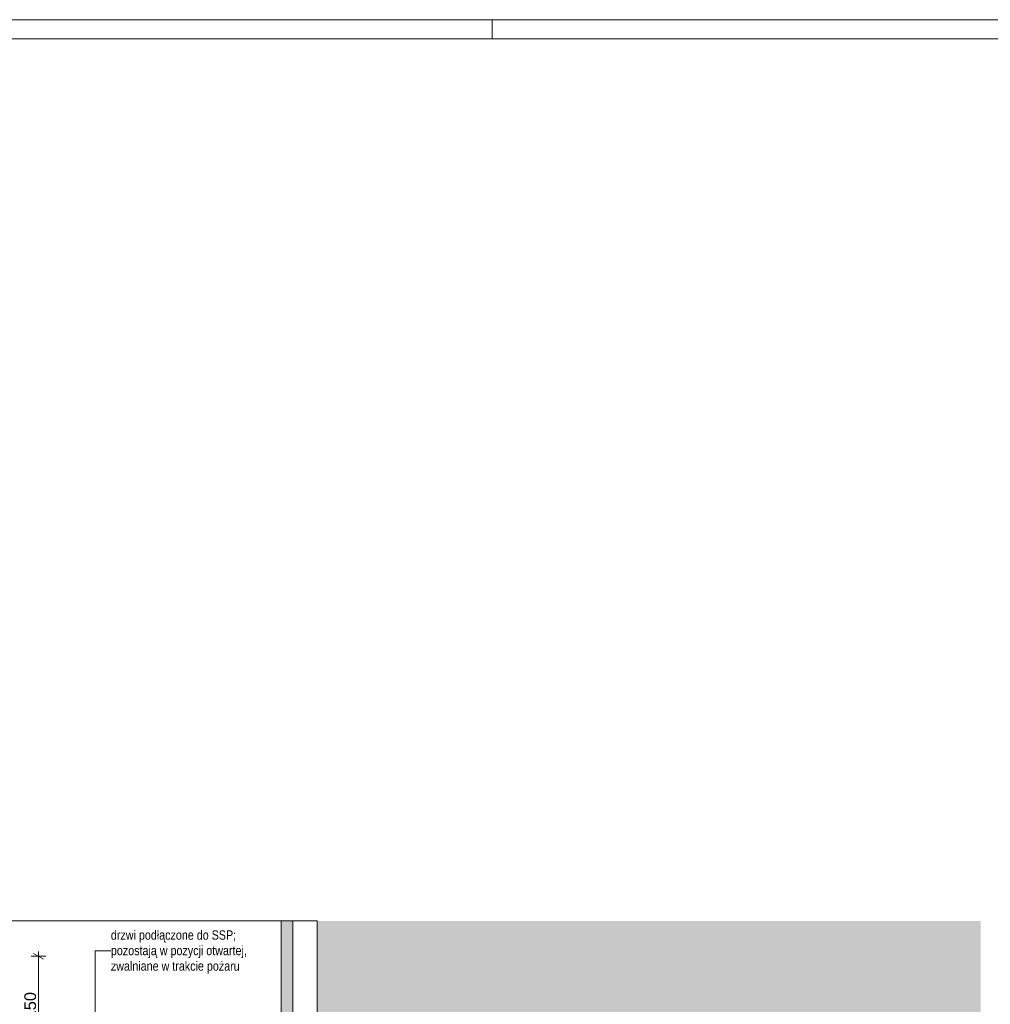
# Paper-space layout 'A-29 RZUT - PIĘTRO -1' of a CAD drawing. Header units: millimetres. Extents: x 0 to 950, y 0 to 750.
# Tile 16 of 24: x 289 to 538, y 498 to 750. Entities that reach past the tile are written whole.
import ezdxf
from ezdxf.xclip import XClip

# ---------------------------------------------------------------- set-up
doc = ezdxf.new("R2010")
doc.units = ezdxf.units.MM
doc.header["$MEASUREMENT"] = 0
doc.header["$XCLIPFRAME"] = 0
doc.linetypes.add('PRZERYWANA_DU_A', pattern=[550, 350.0000000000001, -199.9999999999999])
for name, color, linetype, lineweight in [('A_Arkusz_Nr_pióra__1', 7, 'Continuous', 20), ('A_ppoż_Nr_pióra__2', 8, 'Continuous', 13), ('A_wymiary_Nr_pióra__1', 7, 'Continuous', 20), ('A_wymiary_Nr_pióra__2', 8, 'Continuous', 13), ('A_ściany_Nr_pióra__1', 7, 'Continuous', 20)]:
    doc.layers.add(name, color=color, linetype=linetype, lineweight=lineweight)
for name, color, linetype, lineweight, true_color in [('A_Arkusz_Nr_pióra__237', 7, 'Continuous', 5, 0x343434), ('A_opis_Nr_pióra__255', 7, 'Continuous', 15, 0x242424), ('A_opis_Nr_pióra__8', 7, 'Continuous', 13, 0x4c4c4c)]:
    doc.layers.add(name, color=color, linetype=linetype, lineweight=lineweight, true_color=true_color)
doc.layers.add('A_ppoż', color=7, linetype='Continuous')
doc.layers.add('A_ściany', color=7, linetype='Continuous')
doc.styles.add('STYL_AUTOMATYCZNY_2', font='ARIALN.TTF')
doc.styles.add('STYL_AUTOMATYCZNY_5', font='arial.ttf')

# ---------------------------------------------------------------- blocks, each defined once
blk = doc.blocks.new('Rysunek_1_1', base_point=(-3203.210673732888, -656.7228348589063))
at = {"layer": 'A_ppoż', "linetype": 'Continuous', "lineweight": 0, "true_color": 0x484848}
blk.add_hatch(color=251, dxfattribs=at).paths.add_polyline_path([(365.1720017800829, 519.0468217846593), (365.1720017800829, 291.4268289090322), (535.1719855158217, 291.4268289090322), (535.1719855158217, 519.0468217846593)])
at = {"layer": 'A_ściany', "linetype": 'Continuous', "lineweight": 0, "true_color": 0x000000}
blk.add_hatch(color=18, dxfattribs=at).paths.add_polyline_path([(355.9433714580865, 454.8068359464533), (358.9433686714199, 454.8068359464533), (358.9433686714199, 519.046831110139), (355.9433714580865, 519.046831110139)])
at = {"layer": 'A_opis_Nr_pióra__255', "color": 250, "linetype": 'Continuous', "lineweight": 15, "ltscale": 2, "true_color": 0x242424}
for p, q in [((308.2816918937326, 477.8466225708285), (308.2816918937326, 511.4093773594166)), ((308.2816918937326, 511.4093773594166), (312.3059660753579, 511.4093773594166))]:
    blk.add_line(p, q, dxfattribs=at)
at = {"layer": 'A_ppoż_Nr_pióra__2', "color": 8, "linetype": 'PRZERYWANA_DU_A', "lineweight": 13, "ltscale": 2, "flags": 128}
for points in [[(365.1719941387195, 519.0468333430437), (51.04157373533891, 519.0468333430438)], [(535.1719941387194, 291.4268333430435), (365.1719941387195, 291.4268333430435), (365.1719941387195, 519.0468333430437)]]:
    blk.add_lwpolyline(points, dxfattribs=at)
at = {"layer": 'A_wymiary_Nr_pióra__1', "color": 7, "linetype": 'Continuous', "lineweight": 20, "ltscale": 2}
blk.add_line((295.0125472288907, 509.2589099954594), (292.5125483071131, 510.7022829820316), dxfattribs=at)
at = {"layer": 'A_wymiary_Nr_pióra__2', "color": 8, "linetype": 'Continuous', "lineweight": 13, "ltscale": 2}
for p, q in [((295.6375450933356, 509.9805964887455), (291.8875504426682, 509.9805964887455)), ((293.7625515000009, 509.9805964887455), (293.7625515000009, 511.2030948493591)), ((293.7625515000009, 479.980594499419), (293.7625515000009, 509.9805964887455))]:
    blk.add_line(p, q, dxfattribs=at)
at = {"layer": 'A_ściany_Nr_pióra__1', "color": 7, "linetype": 'Continuous', "lineweight": 20, "ltscale": 2, "flags": 128}
for points in [[(355.9433696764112, 519.0468333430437), (355.9433696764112, 454.8068333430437)], [(358.9433696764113, 454.8068333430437), (358.9433696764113, 519.0468333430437)]]:
    blk.add_lwpolyline(points, dxfattribs=at)
at = {"layer": 'A_opis_Nr_pióra__8', "color": 251, "linetype": 'Continuous', "lineweight": 13, "true_color": 0x4c4c4c, "insert": (312.3059651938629, 511.1069039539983), "char_height": 2.399999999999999, "width": 36.24050789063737, "attachment_point": 4, "line_spacing_factor": 0.9926303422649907, "style": 'STYL_AUTOMATYCZNY_2'}
blk.add_mtext('\\A1;{\\pql;\\fArial Narrow|b0|i0|c238|p0;\\W1.000000;drzwi podłączone do SSP; pozostają w pozycji otwartej, zwalniane w trakcie pożaru}', dxfattribs=at)
at = {"layer": 'A_wymiary_Nr_pióra__1', "color": 7, "linetype": 'Continuous', "lineweight": 20, "insert": (293.1625481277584, 493.8365166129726), "char_height": 3, "width": 6.86451, "attachment_point": 7, "rotation": 90, "style": 'STYL_AUTOMATYCZNY_5'}
blk.add_mtext('\\A1;{\\pql;\\fArial|b0|i0|c238|p0;\\W1.000000;150}', dxfattribs=at)

psp = doc.layouts.new('A-29 RZUT - PIĘTRO -1')

# ---------------------------------------------------------------- linework, layer by layer
at = {"layer": 'A_Arkusz_Nr_pióra__1', "color": 7, "linetype": 'Continuous', "lineweight": 20}
psp.add_line((945.0999999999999, 745.1000000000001), (29.90003742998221, 745.1000000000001), dxfattribs=at)
at = {"layer": 'A_Arkusz_Nr_pióra__1', "color": 7, "linetype": 'Continuous', "lineweight": 20, "flags": 128}
psp.add_lwpolyline([(-5.551115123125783e-14, 750.0000000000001), (949.9999999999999, 750), (950, 0), (5.551115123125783e-14, 5.551115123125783e-14)], close=True, dxfattribs=at)
at = {"layer": 'A_Arkusz_Nr_pióra__237', "color": 250, "linetype": 'Continuous', "lineweight": 5, "true_color": 0x343434}
psp.add_line((410.0000000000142, 745.1000506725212), (410.0000000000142, 750.0000507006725), dxfattribs=at)

# ---------------------------------------------------------------- block references
at = {"color": 37, "linetype": 'Continuous', "lineweight": 5, "true_color": 0x656532}
ref = psp.add_blockref('Rysunek_1_1', (-3203.210673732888, -656.7228348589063), dxfattribs=at)
XClip(ref).set_block_clipping_path([(34.27205163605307, 101.4268333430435), (535.1719941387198, 519.0468333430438)])

doc.saveas('drawing.dxf')
